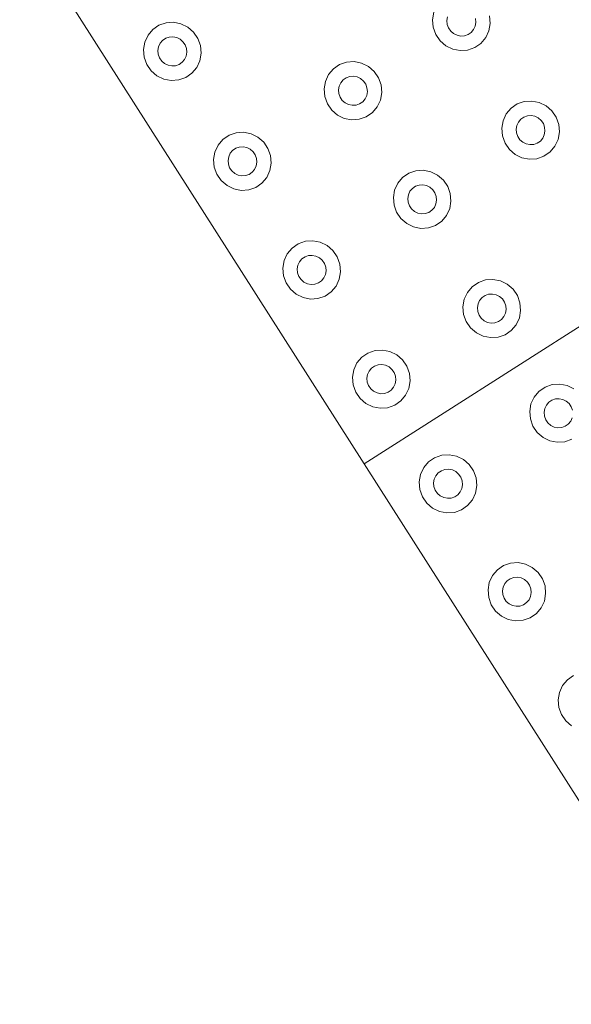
# Model space of a CAD drawing. Extents: x 5066 to 9756, y -2696 to -1109.
# Tile 113 of 248: x 9401.832 to 9402.262, y -2591.387 to -2590.619. Entities that reach past the tile are written whole.
import ezdxf

# ---------------------------------------------------------------- set-up
doc = ezdxf.new("R2010")
doc.units = 0
doc.header["$MEASUREMENT"] = 0
doc.layers.add('IFC-Elemento construtivo genérico-Contorno', color=253, linetype='CONTINUOUS', lineweight=5)

msp = doc.modelspace()

# ---------------------------------------------------------------- linework, layer by layer
at = {"layer": 'IFC-Elemento construtivo genérico-Contorno', "color": 8, "lineweight": 5}
for p, q in [((9401.83152, -2590.54411), (9402.10046, -2590.96561)), ((9402.15386, -2590.61904), (9402.15484, -2590.61321)), ((9402.16511, -2590.61975), (9402.16558, -2590.61684)), ((9402.18734, -2590.61821), (9402.18761, -2590.62117)), ((9402.19831, -2590.61596), (9402.19886, -2590.62189)), ((9401.93546, -2590.62671), (9401.94027, -2590.6234)), ((9401.94027, -2590.6234), (9401.94581, -2590.62147)), ((9401.94581, -2590.62147), (9401.95167, -2590.62107)), ((9401.95167, -2590.62107), (9401.95745, -2590.62221)), ((9401.95745, -2590.62221), (9401.96277, -2590.62482)), ((9401.96277, -2590.62482), (9401.9673, -2590.62872)), ((9402.15386, -2590.61904), (9402.15437, -2590.62497)), ((9402.15437, -2590.62497), (9402.1564, -2590.63058)), ((9402.16511, -2590.61975), (9402.16534, -2590.62272)), ((9402.16534, -2590.62272), (9402.16636, -2590.62552)), ((9402.16636, -2590.62552), (9402.16808, -2590.62799)), ((9402.18585, -2590.62675), (9402.1871, -2590.62409)), ((9402.1871, -2590.62409), (9402.18761, -2590.62117)), ((9402.19784, -2590.62771), (9402.19886, -2590.62189)), ((9401.92925, -2590.63652), (9401.93171, -2590.63118)), ((9401.93171, -2590.63118), (9401.93546, -2590.62671)), ((9401.94312, -2590.63524), (9401.9455, -2590.63358)), ((9401.9455, -2590.63358), (9401.94827, -2590.63262)), ((9401.94827, -2590.63262), (9401.9512, -2590.63241)), ((9401.9512, -2590.63241), (9401.95409, -2590.63299)), ((9401.95409, -2590.63299), (9401.95675, -2590.63429)), ((9401.9673, -2590.62872), (9401.9707, -2590.63364)), ((9401.9707, -2590.63364), (9401.97269, -2590.63926)), ((9402.1564, -2590.63058), (9402.15976, -2590.63551)), ((9402.16808, -2590.62799), (9402.1703, -2590.62994)), ((9402.1703, -2590.62994), (9402.173, -2590.63124)), ((9402.173, -2590.63124), (9402.17589, -2590.63181)), ((9402.17589, -2590.63181), (9402.17882, -2590.63161)), ((9402.17882, -2590.63161), (9402.18155, -2590.63065)), ((9402.18155, -2590.63065), (9402.18398, -2590.62899)), ((9402.18398, -2590.62899), (9402.18585, -2590.62675)), ((9402.19159, -2590.63752), (9402.19538, -2590.63304)), ((9402.19538, -2590.63304), (9402.19784, -2590.62771)), ((9401.92823, -2590.64234), (9401.92925, -2590.63652)), ((9401.93948, -2590.64305), (9401.93999, -2590.64014)), ((9401.93999, -2590.64014), (9401.9412, -2590.63747)), ((9401.9412, -2590.63747), (9401.94312, -2590.63524)), ((9401.95675, -2590.63429), (9401.95902, -2590.63624)), ((9401.95902, -2590.63624), (9401.9607, -2590.6387)), ((9401.9607, -2590.6387), (9401.96171, -2590.64151)), ((9401.96171, -2590.64151), (9401.96198, -2590.64447)), ((9401.97269, -2590.63926), (9401.97323, -2590.64518)), ((9402.15976, -2590.63551), (9402.16429, -2590.63941)), ((9402.16429, -2590.63941), (9402.1696, -2590.64202)), ((9402.18128, -2590.64276), (9402.18679, -2590.64083)), ((9402.18679, -2590.64083), (9402.19159, -2590.63752)), ((9401.92823, -2590.64234), (9401.92874, -2590.64826)), ((9401.92874, -2590.64826), (9401.93077, -2590.65388)), ((9401.93948, -2590.64305), (9401.93972, -2590.64601)), ((9401.93972, -2590.64601), (9401.94073, -2590.64882)), ((9401.94073, -2590.64882), (9401.94245, -2590.65129)), ((9401.96023, -2590.65005), (9401.96148, -2590.64738)), ((9401.96148, -2590.64738), (9401.96198, -2590.64447)), ((9401.97222, -2590.65101), (9401.97323, -2590.64518)), ((9402.1696, -2590.64202), (9402.17542, -2590.64316)), ((9402.17542, -2590.64316), (9402.18128, -2590.64276)), ((9401.93077, -2590.65388), (9401.93417, -2590.65881)), ((9401.94245, -2590.65129), (9401.94468, -2590.65323)), ((9401.94468, -2590.65323), (9401.94738, -2590.65454)), ((9401.94738, -2590.65454), (9401.95027, -2590.65511)), ((9401.95027, -2590.65511), (9401.9532, -2590.65491)), ((9401.9532, -2590.65491), (9401.95593, -2590.65395)), ((9401.95593, -2590.65395), (9401.95835, -2590.65229)), ((9401.95835, -2590.65229), (9401.96023, -2590.65005)), ((9401.96597, -2590.66082), (9401.96976, -2590.65634)), ((9401.96976, -2590.65634), (9401.97222, -2590.65101)), ((9402.07648, -2590.65742), (9402.08128, -2590.6541)), ((9402.08128, -2590.6541), (9402.08679, -2590.65218)), ((9402.08679, -2590.65218), (9402.09265, -2590.65177)), ((9402.09265, -2590.65177), (9402.09843, -2590.65292)), ((9402.09843, -2590.65292), (9402.10378, -2590.65552)), ((9402.10378, -2590.65552), (9402.10827, -2590.65943)), ((9401.93417, -2590.65881), (9401.93866, -2590.66271)), ((9401.93866, -2590.66271), (9401.94402, -2590.66532)), ((9401.95566, -2590.66606), (9401.96116, -2590.66413)), ((9401.96116, -2590.66413), (9401.96597, -2590.66082)), ((9402.07023, -2590.66722), (9402.07269, -2590.66189)), ((9402.07269, -2590.66189), (9402.07648, -2590.65742)), ((9402.08409, -2590.66594), (9402.08648, -2590.66429)), ((9402.08648, -2590.66429), (9402.08925, -2590.66333)), ((9402.08925, -2590.66333), (9402.09218, -2590.66312)), ((9402.09218, -2590.66312), (9402.09507, -2590.66369)), ((9402.09507, -2590.66369), (9402.09773, -2590.665)), ((9402.10827, -2590.65943), (9402.11167, -2590.66435)), ((9402.11167, -2590.66435), (9402.1137, -2590.66997)), ((9401.94402, -2590.66532), (9401.9498, -2590.66646)), ((9401.9498, -2590.66646), (9401.95566, -2590.66606)), ((9402.06921, -2590.67305), (9402.07023, -2590.66722)), ((9402.08046, -2590.67376), (9402.08097, -2590.67085)), ((9402.08097, -2590.67085), (9402.08218, -2590.66818)), ((9402.08218, -2590.66818), (9402.08409, -2590.66594)), ((9402.09773, -2590.665), (9402.09999, -2590.66695)), ((9402.09999, -2590.66695), (9402.10167, -2590.66941)), ((9402.10167, -2590.66941), (9402.10269, -2590.67222)), ((9402.10269, -2590.67222), (9402.10296, -2590.67518)), ((9402.1137, -2590.66997), (9402.11421, -2590.67589)), ((9402.06921, -2590.67305), (9402.06972, -2590.67897)), ((9402.06972, -2590.67897), (9402.07175, -2590.68459)), ((9402.08046, -2590.67376), (9402.08073, -2590.67672)), ((9402.08073, -2590.67672), (9402.08175, -2590.67953)), ((9402.08175, -2590.67953), (9402.08343, -2590.68199)), ((9402.1012, -2590.68076), (9402.10245, -2590.6781)), ((9402.10245, -2590.6781), (9402.10296, -2590.67518)), ((9402.1132, -2590.68172), (9402.11421, -2590.67589)), ((9402.07175, -2590.68459), (9402.07515, -2590.68952)), ((9402.08343, -2590.68199), (9402.0857, -2590.68395)), ((9402.0857, -2590.68395), (9402.08835, -2590.68525)), ((9402.08835, -2590.68525), (9402.09124, -2590.68582)), ((9402.09124, -2590.68582), (9402.09417, -2590.68562)), ((9402.09417, -2590.68562), (9402.09695, -2590.68466)), ((9402.09695, -2590.68466), (9402.09933, -2590.683)), ((9402.09933, -2590.683), (9402.1012, -2590.68076)), ((9402.10695, -2590.69153), (9402.11073, -2590.68705)), ((9402.11073, -2590.68705), (9402.1132, -2590.68172)), ((9402.21515, -2590.68811), (9402.21995, -2590.6848)), ((9402.21995, -2590.6848), (9402.22546, -2590.68287)), ((9402.22546, -2590.68287), (9402.23132, -2590.68247)), ((9402.23132, -2590.68247), (9402.2371, -2590.68361)), ((9402.2371, -2590.68361), (9402.24245, -2590.68622)), ((9402.24245, -2590.68622), (9402.24695, -2590.69012)), ((9402.07515, -2590.68952), (9402.07964, -2590.69342)), ((9402.07964, -2590.69342), (9402.08499, -2590.69603)), ((9402.09663, -2590.69676), (9402.10214, -2590.69484)), ((9402.10214, -2590.69484), (9402.10695, -2590.69153)), ((9402.2089, -2590.69792), (9402.21136, -2590.69258)), ((9402.21136, -2590.69258), (9402.21515, -2590.68811)), ((9402.22277, -2590.69664), (9402.22519, -2590.69498)), ((9402.22519, -2590.69498), (9402.22792, -2590.69402)), ((9402.22792, -2590.69402), (9402.23085, -2590.69382)), ((9402.23085, -2590.69382), (9402.23374, -2590.69439)), ((9402.23374, -2590.69439), (9402.23644, -2590.69569)), ((9402.24695, -2590.69012), (9402.25034, -2590.69505)), ((9402.25034, -2590.69505), (9402.25238, -2590.70067)), ((9402.08499, -2590.69603), (9402.09077, -2590.69717)), ((9402.09077, -2590.69717), (9402.09663, -2590.69676)), ((9402.10046, -2590.96561), (9402.52187, -2590.69672)), ((9402.10046, -2590.96561), (9402.52187, -2590.69672)), ((9402.20788, -2590.70374), (9402.2089, -2590.69792)), ((9402.21913, -2590.70446), (9402.21964, -2590.70154)), ((9402.21964, -2590.70154), (9402.22089, -2590.69887)), ((9402.22089, -2590.69887), (9402.22277, -2590.69664)), ((9402.23644, -2590.69569), (9402.23866, -2590.69764)), ((9402.23866, -2590.69764), (9402.24038, -2590.7001)), ((9402.24038, -2590.7001), (9402.2414, -2590.70291)), ((9402.2414, -2590.70291), (9402.24163, -2590.70588)), ((9402.25238, -2590.70067), (9402.25288, -2590.70658)), ((9401.99019, -2590.71246), (9401.99499, -2590.70915)), ((9401.99499, -2590.70915), (9402.00054, -2590.70722)), ((9402.00054, -2590.70722), (9402.00636, -2590.70682)), ((9402.00636, -2590.70682), (9402.01218, -2590.70796)), ((9402.01218, -2590.70796), (9402.01749, -2590.71057)), ((9402.01749, -2590.71057), (9402.02202, -2590.71447)), ((9402.20788, -2590.70374), (9402.20843, -2590.70967)), ((9402.20843, -2590.70967), (9402.21046, -2590.71529)), ((9402.21913, -2590.70446), (9402.21941, -2590.70742)), ((9402.21941, -2590.70742), (9402.22042, -2590.71023)), ((9402.22042, -2590.71023), (9402.2221, -2590.71269)), ((9402.23991, -2590.71146), (9402.24113, -2590.70879)), ((9402.24113, -2590.70879), (9402.24163, -2590.70588)), ((9402.25187, -2590.71241), (9402.25288, -2590.70658)), ((9401.98394, -2590.72227), (9401.98644, -2590.71694)), ((9401.98644, -2590.71694), (9401.99019, -2590.71246)), ((9402.00023, -2590.71933), (9402.003, -2590.71837)), ((9402.003, -2590.71837), (9402.00593, -2590.71817)), ((9402.00593, -2590.71817), (9402.00882, -2590.71874)), ((9402.02202, -2590.71447), (9402.02538, -2590.7194)), ((9402.21046, -2590.71529), (9402.21382, -2590.72021)), ((9402.2221, -2590.71269), (9402.22437, -2590.71464)), ((9402.22437, -2590.71464), (9402.22702, -2590.71594)), ((9402.22702, -2590.71594), (9402.22991, -2590.71652)), ((9402.22991, -2590.71652), (9402.23284, -2590.71631)), ((9402.23284, -2590.71631), (9402.23562, -2590.71535)), ((9402.23562, -2590.71535), (9402.23804, -2590.71369)), ((9402.23804, -2590.71369), (9402.23991, -2590.71146)), ((9402.24566, -2590.72222), (9402.24941, -2590.71775)), ((9402.24941, -2590.71775), (9402.25187, -2590.71241)), ((9401.98296, -2590.7281), (9401.98394, -2590.72227)), ((9401.99421, -2590.72881), (9401.99472, -2590.7259)), ((9401.99472, -2590.7259), (9401.99593, -2590.72322)), ((9401.99593, -2590.72322), (9401.9978, -2590.72099)), ((9401.9978, -2590.72099), (9402.00023, -2590.71933)), ((9402.00882, -2590.71874), (9402.01148, -2590.72005)), ((9402.01148, -2590.72005), (9402.01374, -2590.72199)), ((9402.01374, -2590.72199), (9402.01542, -2590.72446)), ((9402.01542, -2590.72446), (9402.01644, -2590.72727)), ((9402.02538, -2590.7194), (9402.02741, -2590.72502)), ((9402.02741, -2590.72502), (9402.02796, -2590.73094)), ((9402.21382, -2590.72021), (9402.21835, -2590.72411)), ((9402.21835, -2590.72411), (9402.22366, -2590.72672)), ((9402.2353, -2590.72746), (9402.24085, -2590.72553)), ((9402.24085, -2590.72553), (9402.24566, -2590.72222)), ((9401.98296, -2590.7281), (9401.98347, -2590.73402)), ((9401.98347, -2590.73402), (9401.9855, -2590.73964)), ((9401.99421, -2590.72881), (9401.99445, -2590.73177)), ((9401.99445, -2590.73177), (9401.99546, -2590.73458)), ((9402.01495, -2590.73581), (9402.0162, -2590.73314)), ((9402.0162, -2590.73314), (9402.01671, -2590.73023)), ((9402.01644, -2590.72727), (9402.01671, -2590.73023)), ((9402.02695, -2590.73676), (9402.02796, -2590.73094)), ((9402.22366, -2590.72672), (9402.22945, -2590.72786)), ((9402.22945, -2590.72786), (9402.2353, -2590.72746)), ((9401.9855, -2590.73964), (9401.98886, -2590.74456)), ((9401.99546, -2590.73458), (9401.99718, -2590.73704)), ((9401.99718, -2590.73704), (9401.99941, -2590.73899)), ((9401.99941, -2590.73899), (9402.0021, -2590.74029)), ((9402.0021, -2590.74029), (9402.00499, -2590.74087)), ((9402.00499, -2590.74087), (9402.00792, -2590.74067)), ((9402.00792, -2590.74067), (9402.01066, -2590.7397)), ((9402.01066, -2590.7397), (9402.01308, -2590.73804)), ((9402.01308, -2590.73804), (9402.01495, -2590.73581)), ((9402.02448, -2590.7421), (9402.02695, -2590.73676)), ((9402.1305, -2590.74212), (9402.1353, -2590.73881)), ((9402.1353, -2590.73881), (9402.14085, -2590.73688)), ((9402.14085, -2590.73688), (9402.14667, -2590.73648)), ((9402.14667, -2590.73648), (9402.15249, -2590.73761)), ((9402.15249, -2590.73761), (9402.1578, -2590.74023)), ((9402.1578, -2590.74023), (9402.16234, -2590.74413)), ((9401.98886, -2590.74456), (9401.99339, -2590.74846)), ((9401.99339, -2590.74846), (9401.9987, -2590.75108)), ((9402.01589, -2590.74988), (9402.0207, -2590.74657)), ((9402.0207, -2590.74657), (9402.02448, -2590.7421)), ((9402.12425, -2590.75193), (9402.12675, -2590.74659)), ((9402.12675, -2590.74659), (9402.1305, -2590.74212)), ((9402.13812, -2590.75065), (9402.14054, -2590.74899)), ((9402.14054, -2590.74899), (9402.14331, -2590.74802)), ((9402.14331, -2590.74802), (9402.14624, -2590.74782)), ((9402.14624, -2590.74782), (9402.14913, -2590.7484)), ((9402.14913, -2590.7484), (9402.15179, -2590.7497)), ((9402.16234, -2590.74413), (9402.1657, -2590.74905)), ((9402.1657, -2590.74905), (9402.16773, -2590.75467)), ((9401.9987, -2590.75108), (9402.00452, -2590.75221)), ((9402.00452, -2590.75221), (9402.01038, -2590.75181)), ((9402.01038, -2590.75181), (9402.01589, -2590.74988)), ((9402.12327, -2590.75775), (9402.12425, -2590.75193)), ((9402.13452, -2590.75846), (9402.13499, -2590.75555)), ((9402.13499, -2590.75555), (9402.13624, -2590.75288)), ((9402.13624, -2590.75288), (9402.13812, -2590.75065)), ((9402.15179, -2590.7497), (9402.15405, -2590.75165)), ((9402.15405, -2590.75165), (9402.15573, -2590.75411)), ((9402.15573, -2590.75411), (9402.15675, -2590.75692)), ((9402.15675, -2590.75692), (9402.15702, -2590.75988)), ((9402.16773, -2590.75467), (9402.16827, -2590.76059)), ((9402.12327, -2590.75775), (9402.12378, -2590.76367)), ((9402.12378, -2590.76367), (9402.12581, -2590.76929)), ((9402.13452, -2590.75846), (9402.13476, -2590.76142)), ((9402.13476, -2590.76142), (9402.13577, -2590.76423)), ((9402.13577, -2590.76423), (9402.13749, -2590.7667)), ((9402.15527, -2590.76546), (9402.15652, -2590.76279)), ((9402.15652, -2590.76279), (9402.15702, -2590.75988)), ((9402.16726, -2590.76642), (9402.16827, -2590.76059)), ((9402.12581, -2590.76929), (9402.12917, -2590.77422)), ((9402.13749, -2590.7667), (9402.13972, -2590.76864)), ((9402.13972, -2590.76864), (9402.14241, -2590.76995)), ((9402.14241, -2590.76995), (9402.1453, -2590.77052)), ((9402.1453, -2590.77052), (9402.14823, -2590.77032)), ((9402.14823, -2590.77032), (9402.15097, -2590.76936)), ((9402.15097, -2590.76936), (9402.15339, -2590.7677)), ((9402.15339, -2590.7677), (9402.15527, -2590.76546)), ((9402.16101, -2590.77623), (9402.1648, -2590.77175)), ((9402.1648, -2590.77175), (9402.16726, -2590.76642)), ((9402.12917, -2590.77422), (9402.1337, -2590.77812)), ((9402.1337, -2590.77812), (9402.13902, -2590.78073)), ((9402.1507, -2590.78147), (9402.1562, -2590.77954)), ((9402.1562, -2590.77954), (9402.16101, -2590.77623)), ((9402.13902, -2590.78073), (9402.14484, -2590.78187)), ((9402.14484, -2590.78187), (9402.1507, -2590.78147)), ((9402.04425, -2590.79717), (9402.04905, -2590.79385)), ((9402.04905, -2590.79385), (9402.05456, -2590.79193)), ((9402.05456, -2590.79193), (9402.06042, -2590.79152)), ((9402.06042, -2590.79152), (9402.0662, -2590.79266)), ((9402.0662, -2590.79266), (9402.07155, -2590.79527)), ((9402.07155, -2590.79527), (9402.07605, -2590.79917)), ((9402.038, -2590.80697), (9402.04046, -2590.80164)), ((9402.04046, -2590.80164), (9402.04425, -2590.79717)), ((9402.05429, -2590.80404), (9402.05702, -2590.80307)), ((9402.05702, -2590.80307), (9402.05995, -2590.80287)), ((9402.05995, -2590.80287), (9402.06284, -2590.80344)), ((9402.07605, -2590.79917), (9402.07945, -2590.8041)), ((9402.03698, -2590.81279), (9402.038, -2590.80697)), ((9402.04823, -2590.81351), (9402.04874, -2590.81059)), ((9402.04874, -2590.81059), (9402.04999, -2590.80793)), ((9402.04999, -2590.80793), (9402.05187, -2590.80569)), ((9402.05187, -2590.80569), (9402.05429, -2590.80404)), ((9402.06284, -2590.80344), (9402.06554, -2590.80474)), ((9402.06554, -2590.80474), (9402.06777, -2590.8067)), ((9402.06777, -2590.8067), (9402.06948, -2590.80916)), ((9402.06948, -2590.80916), (9402.0705, -2590.81196)), ((9402.07945, -2590.8041), (9402.08148, -2590.80972)), ((9402.08148, -2590.80972), (9402.08198, -2590.81564)), ((9402.03698, -2590.81279), (9402.03753, -2590.81872)), ((9402.04823, -2590.81351), (9402.04851, -2590.81647)), ((9402.04851, -2590.81647), (9402.04952, -2590.81928)), ((9402.06902, -2590.82051), (9402.07023, -2590.81784)), ((9402.07023, -2590.81784), (9402.07073, -2590.81493)), ((9402.0705, -2590.81196), (9402.07073, -2590.81493)), ((9402.08097, -2590.82147), (9402.08198, -2590.81564)), ((9402.03753, -2590.81872), (9402.03956, -2590.82434)), ((9402.03956, -2590.82434), (9402.04292, -2590.82926)), ((9402.04952, -2590.81928), (9402.0512, -2590.82174)), ((9402.0512, -2590.82174), (9402.05347, -2590.82369)), ((9402.05347, -2590.82369), (9402.05613, -2590.825)), ((9402.05613, -2590.825), (9402.05902, -2590.82557)), ((9402.05902, -2590.82557), (9402.06195, -2590.82536)), ((9402.06195, -2590.82536), (9402.06472, -2590.8244)), ((9402.06472, -2590.8244), (9402.06714, -2590.82275)), ((9402.06714, -2590.82275), (9402.06902, -2590.82051)), ((9402.07851, -2590.8268), (9402.08097, -2590.82147)), ((9402.18488, -2590.82732), (9402.18968, -2590.82401)), ((9402.18968, -2590.82401), (9402.19519, -2590.82209)), ((9402.19519, -2590.82209), (9402.20105, -2590.82168)), ((9402.20105, -2590.82168), (9402.20687, -2590.82282)), ((9402.20687, -2590.82282), (9402.21218, -2590.82543)), ((9402.21218, -2590.82543), (9402.21671, -2590.82933)), ((9402.04292, -2590.82926), (9402.04745, -2590.83317)), ((9402.04745, -2590.83317), (9402.05277, -2590.83577)), ((9402.06995, -2590.83459), (9402.07476, -2590.83127)), ((9402.07476, -2590.83127), (9402.07851, -2590.8268)), ((9402.17863, -2590.83713), (9402.18113, -2590.8318)), ((9402.18113, -2590.8318), (9402.18488, -2590.82732)), ((9402.19491, -2590.83419), (9402.19765, -2590.83323)), ((9402.19765, -2590.83323), (9402.20058, -2590.83303)), ((9402.20058, -2590.83303), (9402.20351, -2590.8336)), ((9402.20351, -2590.8336), (9402.20616, -2590.8349)), ((9402.21671, -2590.82933), (9402.22007, -2590.83426)), ((9402.05277, -2590.83577), (9402.05855, -2590.83692)), ((9402.05855, -2590.83692), (9402.06441, -2590.83651)), ((9402.06441, -2590.83651), (9402.06995, -2590.83459)), ((9402.17761, -2590.84296), (9402.17863, -2590.83713)), ((9402.1889, -2590.84367), (9402.18937, -2590.84075)), ((9402.18937, -2590.84075), (9402.19062, -2590.83809)), ((9402.19062, -2590.83809), (9402.19249, -2590.83585)), ((9402.19249, -2590.83585), (9402.19491, -2590.83419)), ((9402.20616, -2590.8349), (9402.20843, -2590.83686)), ((9402.20843, -2590.83686), (9402.21011, -2590.83932)), ((9402.21011, -2590.83932), (9402.21113, -2590.84213)), ((9402.22007, -2590.83426), (9402.2221, -2590.83987)), ((9402.2221, -2590.83987), (9402.22265, -2590.8458)), ((9402.17761, -2590.84296), (9402.17816, -2590.84888)), ((9402.17816, -2590.84888), (9402.18019, -2590.85449)), ((9402.1889, -2590.84367), (9402.18913, -2590.84663)), ((9402.18913, -2590.84663), (9402.19015, -2590.84944)), ((9402.20964, -2590.85067), (9402.21089, -2590.848)), ((9402.21089, -2590.848), (9402.2114, -2590.84509)), ((9402.21113, -2590.84213), (9402.2114, -2590.84509)), ((9402.22163, -2590.85162), (9402.22265, -2590.8458)), ((9402.18019, -2590.85449), (9402.18355, -2590.85942)), ((9402.19015, -2590.84944), (9402.19183, -2590.8519)), ((9402.19183, -2590.8519), (9402.19409, -2590.85385)), ((9402.19409, -2590.85385), (9402.19675, -2590.85516)), ((9402.19675, -2590.85516), (9402.19968, -2590.85572)), ((9402.19968, -2590.85572), (9402.20261, -2590.85552)), ((9402.20261, -2590.85552), (9402.20534, -2590.85456)), ((9402.20534, -2590.85456), (9402.20777, -2590.85291)), ((9402.20777, -2590.85291), (9402.20964, -2590.85067)), ((9402.21538, -2590.86143), (9402.21913, -2590.85696)), ((9402.21913, -2590.85696), (9402.22163, -2590.85162)), ((9402.18355, -2590.85942), (9402.18808, -2590.86332)), ((9402.18808, -2590.86332), (9402.19339, -2590.86593)), ((9402.21058, -2590.86475), (9402.21538, -2590.86143)), ((9402.19339, -2590.86593), (9402.19921, -2590.86708)), ((9402.19921, -2590.86708), (9402.20507, -2590.86667)), ((9402.20507, -2590.86667), (9402.21058, -2590.86475)), ((9402.09863, -2590.88237), (9402.10343, -2590.87905)), ((9402.10343, -2590.87905), (9402.10894, -2590.87713)), ((9402.10894, -2590.87713), (9402.1148, -2590.87673)), ((9402.1148, -2590.87673), (9402.12058, -2590.87787)), ((9402.12058, -2590.87787), (9402.12593, -2590.88048)), ((9402.09238, -2590.89217), (9402.09484, -2590.88684)), ((9402.09484, -2590.88684), (9402.09863, -2590.88237)), ((9402.12593, -2590.88048), (9402.13042, -2590.88438)), ((9402.13042, -2590.88438), (9402.13382, -2590.8893)), ((9402.09136, -2590.898), (9402.09238, -2590.89217)), ((9402.10312, -2590.8958), (9402.10437, -2590.89313)), ((9402.10437, -2590.89313), (9402.10624, -2590.8909)), ((9402.10624, -2590.8909), (9402.10866, -2590.88924)), ((9402.10866, -2590.88924), (9402.1114, -2590.88828)), ((9402.1114, -2590.88828), (9402.11433, -2590.88807)), ((9402.11433, -2590.88807), (9402.11722, -2590.88864)), ((9402.11722, -2590.88864), (9402.11991, -2590.88995)), ((9402.11991, -2590.88995), (9402.12214, -2590.8919)), ((9402.12214, -2590.8919), (9402.12386, -2590.89437)), ((9402.12386, -2590.89437), (9402.12484, -2590.89717)), ((9402.13382, -2590.8893), (9402.13585, -2590.89492)), ((9402.13585, -2590.89492), (9402.13636, -2590.90085)), ((9402.09136, -2590.898), (9402.09191, -2590.90393)), ((9402.10261, -2590.89871), (9402.10312, -2590.8958)), ((9402.10261, -2590.89871), (9402.10288, -2590.90168)), ((9402.10288, -2590.90168), (9402.1039, -2590.90448)), ((9402.1246, -2590.90305), (9402.12511, -2590.90013)), ((9402.12484, -2590.89717), (9402.12511, -2590.90013)), ((9402.13534, -2590.90667), (9402.13636, -2590.90085)), ((9402.09191, -2590.90393), (9402.0939, -2590.90954)), ((9402.0939, -2590.90954), (9402.0973, -2590.91447)), ((9402.1039, -2590.90448), (9402.10558, -2590.90695)), ((9402.10558, -2590.90695), (9402.10784, -2590.9089)), ((9402.10784, -2590.9089), (9402.1105, -2590.9102)), ((9402.1105, -2590.9102), (9402.11339, -2590.91077)), ((9402.11339, -2590.91077), (9402.11632, -2590.91057)), ((9402.11632, -2590.91057), (9402.11909, -2590.90961)), ((9402.11909, -2590.90961), (9402.12148, -2590.90795)), ((9402.12148, -2590.90795), (9402.12339, -2590.90571)), ((9402.12339, -2590.90571), (9402.1246, -2590.90305)), ((9402.13288, -2590.912), (9402.13534, -2590.90667)), ((9402.2332, -2590.91343), (9402.23698, -2590.90896)), ((9402.23698, -2590.90896), (9402.24179, -2590.90565)), ((9402.24179, -2590.90565), (9402.2473, -2590.90372)), ((9402.2473, -2590.90372), (9402.25316, -2590.90331)), ((9402.25316, -2590.90331), (9402.25894, -2590.90446)), ((9402.25894, -2590.90446), (9402.26429, -2590.90707)), ((9402.0973, -2590.91447), (9402.10183, -2590.91837)), ((9402.10183, -2590.91837), (9402.10714, -2590.92098)), ((9402.12433, -2590.91979), (9402.12913, -2590.91648)), ((9402.12913, -2590.91648), (9402.13288, -2590.912)), ((9402.23073, -2590.91876), (9402.2332, -2590.91343)), ((9402.24273, -2590.91972), (9402.2446, -2590.91748)), ((9402.2446, -2590.91748), (9402.24698, -2590.91583)), ((9402.24698, -2590.91583), (9402.24976, -2590.91487)), ((9402.24976, -2590.91487), (9402.25269, -2590.91467)), ((9402.25269, -2590.91467), (9402.25558, -2590.91523)), ((9402.25558, -2590.91523), (9402.25823, -2590.91654)), ((9402.25823, -2590.91654), (9402.2605, -2590.91849)), ((9402.10714, -2590.92098), (9402.11292, -2590.92212)), ((9402.11292, -2590.92212), (9402.11878, -2590.92172)), ((9402.11878, -2590.92172), (9402.12433, -2590.91979)), ((9402.22972, -2590.92459), (9402.23073, -2590.91876)), ((9402.22972, -2590.92459), (9402.23027, -2590.93051)), ((9402.24097, -2590.9253), (9402.24148, -2590.92239)), ((9402.24097, -2590.9253), (9402.24124, -2590.92826)), ((9402.24148, -2590.92239), (9402.24273, -2590.91972)), ((9402.2605, -2590.91849), (9402.26218, -2590.92095)), ((9402.26218, -2590.92095), (9402.2632, -2590.92376)), ((9402.23027, -2590.93051), (9402.23226, -2590.93613)), ((9402.24124, -2590.92826), (9402.24226, -2590.93107)), ((9402.24226, -2590.93107), (9402.24394, -2590.93354)), ((9402.24394, -2590.93354), (9402.2462, -2590.93549)), ((9402.25984, -2590.93454), (9402.26175, -2590.9323)), ((9402.26175, -2590.9323), (9402.26296, -2590.92964)), ((9402.23226, -2590.93613), (9402.23566, -2590.94106)), ((9402.23566, -2590.94106), (9402.24015, -2590.94496)), ((9402.2462, -2590.93549), (9402.24886, -2590.93679)), ((9402.24886, -2590.93679), (9402.25175, -2590.93736)), ((9402.25175, -2590.93736), (9402.25468, -2590.93716)), ((9402.25468, -2590.93716), (9402.25745, -2590.9362)), ((9402.25745, -2590.9362), (9402.25984, -2590.93454)), ((9402.24015, -2590.94496), (9402.2455, -2590.94757)), ((9402.2455, -2590.94757), (9402.25128, -2590.94871)), ((9402.25128, -2590.94871), (9402.25714, -2590.9483)), ((9402.25714, -2590.9483), (9402.26265, -2590.94638)), ((9402.14695, -2590.96848), (9402.1507, -2590.964)), ((9402.1507, -2590.964), (9402.1555, -2590.96069)), ((9402.1555, -2590.96069), (9402.16105, -2590.95877)), ((9402.16105, -2590.95877), (9402.16691, -2590.95836)), ((9402.16691, -2590.95836), (9402.17269, -2590.9595)), ((9402.17269, -2590.9595), (9402.178, -2590.96211)), ((9402.178, -2590.96211), (9402.18253, -2590.96601)), ((9402.10046, -2590.96561), (9402.36945, -2591.38711)), ((9402.14448, -2590.97381), (9402.14695, -2590.96848)), ((9402.15831, -2590.97253), (9402.16073, -2590.97087)), ((9402.16073, -2590.97087), (9402.16351, -2590.96991)), ((9402.16351, -2590.96991), (9402.16644, -2590.96971)), ((9402.16644, -2590.96971), (9402.16933, -2590.97028)), ((9402.16933, -2590.97028), (9402.17198, -2590.97158)), ((9402.17198, -2590.97158), (9402.17425, -2590.97354)), ((9402.18253, -2590.96601), (9402.18593, -2590.97094)), ((9402.18593, -2590.97094), (9402.18792, -2590.97655)), ((9402.14347, -2590.97964), (9402.14448, -2590.97381)), ((9402.14347, -2590.97964), (9402.14398, -2590.98556)), ((9402.15472, -2590.98035), (9402.15523, -2590.97743)), ((9402.15523, -2590.97743), (9402.15644, -2590.97477)), ((9402.15644, -2590.97477), (9402.15831, -2590.97253)), ((9402.17425, -2590.97354), (9402.17593, -2590.976)), ((9402.17593, -2590.976), (9402.17695, -2590.97881)), ((9402.17695, -2590.97881), (9402.17722, -2590.98177)), ((9402.18792, -2590.97655), (9402.18847, -2590.98248)), ((9402.14398, -2590.98556), (9402.14601, -2590.99117)), ((9402.15472, -2590.98035), (9402.15495, -2590.98331)), ((9402.15495, -2590.98331), (9402.15597, -2590.98612)), ((9402.15597, -2590.98612), (9402.15769, -2590.98858)), ((9402.17359, -2590.98959), (9402.17546, -2590.98735)), ((9402.17546, -2590.98735), (9402.17671, -2590.98468)), ((9402.17671, -2590.98468), (9402.17722, -2590.98177)), ((9402.18745, -2590.98831), (9402.18847, -2590.98248)), ((9402.14601, -2590.99117), (9402.14941, -2590.9961)), ((9402.15769, -2590.98858), (9402.15991, -2590.99053)), ((9402.15991, -2590.99053), (9402.16261, -2590.99184)), ((9402.16261, -2590.99184), (9402.1655, -2590.9924)), ((9402.1655, -2590.9924), (9402.16843, -2590.9922)), ((9402.16843, -2590.9922), (9402.17116, -2590.99124)), ((9402.17116, -2590.99124), (9402.17359, -2590.98959)), ((9402.1812, -2590.99811), (9402.18499, -2590.99364)), ((9402.18499, -2590.99364), (9402.18745, -2590.98831)), ((9402.14941, -2590.9961), (9402.1539, -2591)), ((9402.1539, -2591), (9402.15925, -2591.00261)), ((9402.15925, -2591.00261), (9402.16503, -2591.00376)), ((9402.17089, -2591.00335), (9402.1764, -2591.00142)), ((9402.1764, -2591.00142), (9402.1812, -2590.99811)), ((9402.16503, -2591.00376), (9402.17089, -2591.00335)), ((9402.20066, -2591.05268), (9402.20445, -2591.04821)), ((9402.20445, -2591.04821), (9402.20925, -2591.04489)), ((9402.20925, -2591.04489), (9402.21476, -2591.04297)), ((9402.21476, -2591.04297), (9402.22062, -2591.04256)), ((9402.22062, -2591.04256), (9402.2264, -2591.0437)), ((9402.2264, -2591.0437), (9402.23175, -2591.04632)), ((9402.23175, -2591.04632), (9402.23624, -2591.05022)), ((9402.1982, -2591.05801), (9402.20066, -2591.05268)), ((9402.21206, -2591.05673), (9402.21448, -2591.05508)), ((9402.21448, -2591.05508), (9402.21722, -2591.05411)), ((9402.21722, -2591.05411), (9402.22015, -2591.05391)), ((9402.22015, -2591.05391), (9402.22304, -2591.05448)), ((9402.22304, -2591.05448), (9402.22573, -2591.05579)), ((9402.22573, -2591.05579), (9402.22796, -2591.05774)), ((9402.23624, -2591.05022), (9402.23964, -2591.05514)), ((9402.23964, -2591.05514), (9402.24167, -2591.06076)), ((9402.19718, -2591.06384), (9402.1982, -2591.05801)), ((9402.19718, -2591.06384), (9402.19773, -2591.06976)), ((9402.20843, -2591.06455), (9402.20894, -2591.06164)), ((9402.20894, -2591.06164), (9402.21019, -2591.05897)), ((9402.21019, -2591.05897), (9402.21206, -2591.05673)), ((9402.22796, -2591.05774), (9402.22968, -2591.0602)), ((9402.22968, -2591.0602), (9402.2307, -2591.06301)), ((9402.2307, -2591.06301), (9402.23093, -2591.06597)), ((9402.24167, -2591.06076), (9402.24218, -2591.06668)), ((9402.19773, -2591.06976), (9402.19972, -2591.07538)), ((9402.20843, -2591.06455), (9402.2087, -2591.06751)), ((9402.2087, -2591.06751), (9402.20972, -2591.07032)), ((9402.20972, -2591.07032), (9402.2114, -2591.07278)), ((9402.2273, -2591.07379), (9402.22921, -2591.07155)), ((9402.22921, -2591.07155), (9402.23042, -2591.06888)), ((9402.23042, -2591.06888), (9402.23093, -2591.06597)), ((9402.24116, -2591.07251), (9402.24218, -2591.06668)), ((9402.19972, -2591.07538), (9402.20312, -2591.0803)), ((9402.2114, -2591.07278), (9402.21366, -2591.07473)), ((9402.21366, -2591.07473), (9402.21632, -2591.07604)), ((9402.21632, -2591.07604), (9402.21921, -2591.07661)), ((9402.21921, -2591.07661), (9402.22214, -2591.07641)), ((9402.22214, -2591.07641), (9402.22491, -2591.07545)), ((9402.22491, -2591.07545), (9402.2273, -2591.07379)), ((9402.23495, -2591.08232), (9402.2387, -2591.07784)), ((9402.2387, -2591.07784), (9402.24116, -2591.07251)), ((9402.20312, -2591.0803), (9402.20765, -2591.08421)), ((9402.20765, -2591.08421), (9402.21296, -2591.08682)), ((9402.21296, -2591.08682), (9402.21874, -2591.08796)), ((9402.2246, -2591.08755), (9402.23015, -2591.08563)), ((9402.23015, -2591.08563), (9402.23495, -2591.08232)), ((9402.21874, -2591.08796), (9402.2246, -2591.08755)), ((9402.25917, -2591.13396), (9402.26398, -2591.13065)), ((9402.25292, -2591.14377), (9402.25538, -2591.13843)), ((9402.25538, -2591.13843), (9402.25917, -2591.13396)), ((9402.25191, -2591.14959), (9402.25292, -2591.14377)), ((9402.25191, -2591.14959), (9402.25245, -2591.15551)), ((9402.25245, -2591.15551), (9402.25445, -2591.16113)), ((9402.25445, -2591.16113), (9402.25784, -2591.16606)), ((9402.25784, -2591.16606), (9402.26234, -2591.16996))]:
    msp.add_line(p, q, dxfattribs=at)

doc.saveas('drawing.dxf')
